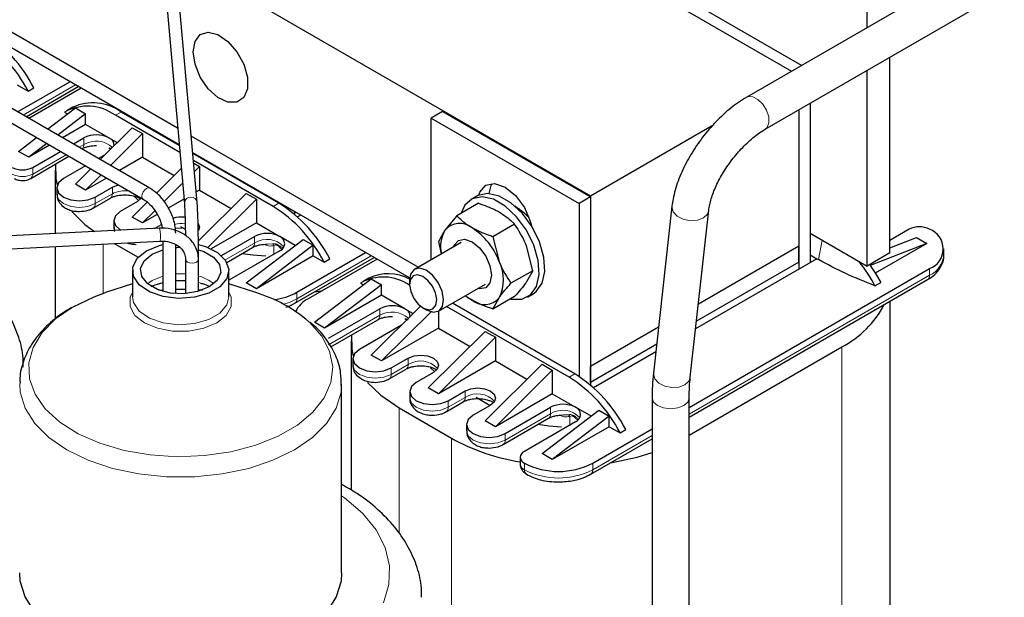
# Model space of a CAD drawing. Header units: millimetres. Extents: x 5 to 418, y 2 to 292.
# Tile 33 of 40: x 364 to 388, y 91 to 105. Entities that reach past the tile are written whole.
import ezdxf

# ---------------------------------------------------------------- set-up
doc = ezdxf.new("R2010")
doc.units = ezdxf.units.MM

msp = doc.modelspace()

# ---------------------------------------------------------------- linework, layer by layer
at = {"color": 7, "linetype": 'Continuous', "lineweight": 25}
for p, q in [((384.7901, 105.1636), (384.7901, 111.4909)), ((372.2362, 110.2462), (382.9153, 104.0813)), ((367.2305, 107.4929), (367.827, 100.7895)), ((368.1458, 100.8179), (367.5492, 107.5213)), ((367.6004, 106.9463), (377.9171, 100.9906)), ((387.7421, 106.8677), (381.8017, 103.4384)), ((379.699, 106.2319), (383.1699, 104.2282)), ((382.2616, 102.6416), (388.2021, 106.071)), ((366.9662, 101.1792), (358.7638, 105.9143)), ((358.6038, 105.6372), (366.8062, 100.902)), ((367.66, 102.6658), (363.2093, 105.2352)), ((367.6968, 102.2527), (363.2093, 104.8433)), ((385.3558, 99.5694), (385.3558, 104.4278)), ((384.7901, 99.2428), (384.7901, 104.1013)), ((363.6819, 103.0751), (364.977, 103.8228)), ((363.6759, 103.7411), (363.9448, 103.5859)), ((363.8937, 102.9529), (365.1888, 103.7005)), ((363.9448, 103.5859), (364.0862, 103.6675)), ((365.2599, 103.6595), (363.9648, 102.9118)), ((383.3759, 103.2849), (383.3759, 99.3244)), ((364.4287, 102.644), (365.1184, 103.1697)), ((365.373, 103.0227), (364.6832, 102.4971)), ((364.8496, 103.0636), (364.9233, 103.021)), ((365.056, 103.1871), (364.9146, 103.1054)), ((365.1184, 103.1697), (365.373, 103.0227)), ((365.373, 102.7614), (365.373, 103.0227)), ((367.6983, 102.2356), (366.2559, 103.0683)), ((374.2401, 103.0806), (373.9573, 102.9173)), ((374.2401, 103.0806), (377.9171, 100.9579)), ((383.0931, 103.1216), (383.0931, 99.1611)), ((383.0931, 103.1216), (383.0931, 99.7326)), ((367.7136, 102.0634), (366.1145, 102.9866)), ((373.9573, 102.9173), (377.6342, 100.7946)), ((373.9573, 99.3971), (373.9573, 102.9173)), ((365.373, 102.7614), (364.7992, 102.4302)), ((365.9528, 102.4267), (365.373, 102.7614)), ((365.7363, 101.8891), (366.5327, 102.6799)), ((366.7872, 102.5329), (365.9909, 101.7422)), ((366.5327, 102.6799), (366.7872, 102.5329)), ((366.7872, 102.5329), (366.7872, 101.945)), ((366.858, 102.7207), (366.8721, 102.7288)), ((366.8862, 102.7044), (366.8862, 102.7206)), ((366.8862, 102.7206), (367.6968, 102.2527)), ((377.9171, 100.9906), (380.9828, 102.7604)), ((363.7042, 102.092), (364.1528, 102.4338)), ((364.4074, 102.2869), (363.9588, 101.945)), ((365.0679, 102.275), (365.3306, 102.4267)), ((365.9528, 102.4267), (366.1583, 102.3081)), ((373.6398, 99.2138), (367.9987, 102.4703)), ((363.9588, 101.945), (363.7042, 102.092)), ((364.4791, 102.2454), (363.9588, 101.945)), ((364.0578, 101.6919), (364.7478, 102.0903)), ((365.2796, 102.1528), (365.2809, 102.1535)), ((373.4252, 98.9457), (368.0355, 102.0572)), ((368.0355, 102.0572), (370.5632, 100.598)), ((370.1752, 100.8057), (368.037, 102.0401)), ((364.0081, 101.4187), (364.9596, 101.9681)), ((365.8647, 102.0166), (365.6901, 101.9158)), ((366.7872, 101.945), (366.2134, 101.6138)), ((366.7872, 101.945), (367.5725, 101.4917)), ((370.0338, 100.724), (368.0523, 101.8679)), ((368.0584, 101.7991), (368.2014, 101.7165)), ((364.6164, 101.6265), (364.6164, 100.0493)), ((365.3701, 101.7311), (364.8215, 101.4144)), ((365.1184, 101.2756), (365.501, 101.6555)), ((367.1327, 101.055), (367.7489, 101.6669)), ((368.2014, 101.7165), (368.0768, 101.5928)), ((368.2014, 101.7165), (368.2014, 101.1286)), ((365.7556, 101.5085), (365.373, 101.1286)), ((365.8934, 101.429), (365.373, 101.1286)), ((367.7816, 101.2997), (367.3225, 100.8438)), ((364.6574, 101.1858), (364.6574, 101.0225)), ((365.373, 101.1286), (365.1184, 101.2756)), ((365.6134, 100.9572), (366.0377, 101.2021)), ((368.2014, 101.1286), (368.1222, 101.0829)), ((368.2014, 101.1286), (368.9867, 100.6753)), ((365.5637, 100.684), (365.988, 100.9289)), ((366.6599, 100.8429), (366.2357, 100.5979)), ((366.5327, 100.4592), (366.9057, 100.8296)), ((366.5931, 100.9592), (366.6926, 100.864)), ((367.8166, 100.9065), (367.4255, 100.6807)), ((367.8275, 100.8191), (367.827, 100.7895)), ((368.1754, 99.8697), (369.3611, 101.0471)), ((369.6156, 100.9001), (368.4098, 99.7027)), ((369.3611, 101.0471), (369.6156, 100.9001)), ((369.6156, 100.9001), (369.6156, 100.3122)), ((375.0958, 100.9781), (374.9544, 100.8965)), ((377.9171, 100.9579), (377.6342, 100.7946)), ((377.9171, 100.9906), (377.9171, 96.7446)), ((377.9171, 100.9579), (377.9171, 96.2845)), ((367.0925, 100.6153), (366.7872, 100.3122)), ((370.5632, 100.598), (370.5632, 100.5298)), ((375.1358, 100.8013), (374.5959, 100.4897)), ((376.1533, 100.6649), (376.1283, 100.6504)), ((377.6342, 100.7946), (377.6342, 96.4959)), ((379.9443, 100.7313), (379.4838, 96.5828)), ((380.3981, 96.4813), (380.8587, 100.6298)), ((366.0716, 100.3694), (366.0716, 100.206)), ((366.7872, 100.3122), (366.5327, 100.4592)), ((367.1527, 100.5232), (366.7872, 100.3122)), ((370.7187, 100.5081), (370.6398, 100.4626)), ((374.5959, 100.4897), (374.3019, 100.1301)), ((367.2125, 100.1804), (361.957, 99.915)), ((366.0716, 100.206), (366.0901, 100.1237)), ((367.0851, 100.174), (367.2596, 100.2747)), ((367.6025, 100.1801), (367.763, 100.1953)), ((367.7269, 100.2268), (367.8507, 100.1554)), ((369.6156, 100.3122), (368.4956, 99.6656)), ((369.6156, 100.3122), (370.1955, 99.9775)), ((376.0339, 100.2828), (375.4941, 99.9712)), ((385.8367, 100.1571), (385.3558, 99.8795)), ((361.9731, 99.5954), (367.2287, 99.8608)), ((367.2296, 99.8614), (367.2287, 99.8608)), ((367.2919, 99.8591), (367.2919, 98.6124)), ((368.748, 99.5011), (369.5732, 99.9775)), ((369.3611, 98.8263), (370.7753, 99.904)), ((370.5802, 99.7554), (370.1955, 99.9775)), ((370.7753, 99.904), (371.0299, 99.7571)), ((374.7079, 99.8304), (373.546, 99.1597)), ((374.2198, 99.5487), (374.1468, 99.8507)), ((375.4941, 99.9712), (375.6491, 99.3523)), ((383.3759, 100.0592), (384.7901, 99.2428)), ((385.3558, 99.6921), (386.0205, 99.953)), ((386.0205, 99.953), (386.2751, 99.806)), ((364.6164, 99.7289), (364.6164, 97.9196)), ((366.0851, 99.803), (366.6795, 99.4599)), ((367.0276, 99.5382), (367.2919, 99.6476)), ((367.6119, 98.5571), (367.6119, 99.7713)), ((368.1776, 99.4076), (368.1776, 99.5872)), ((368.8816, 99.3338), (369.5235, 99.7043)), ((370.1955, 99.6183), (368.9347, 98.8905)), ((371.0299, 99.7571), (369.6156, 98.6794)), ((371.0299, 99.4958), (371.0299, 99.7571)), ((376.483, 99.1254), (376.3279, 99.7442)), ((383.0931, 99.7326), (380.5993, 98.293)), ((383.0931, 99.3407), (383.0931, 99.7326)), ((386.2751, 99.806), (384.8713, 99.255)), ((386.2751, 99.806), (384.9953, 99.0672)), ((386.6973, 99.5039), (386.6973, 99.6672)), ((367.8576, 99.4076), (367.8576, 98.5571)), ((368.1776, 98.6124), (368.1776, 99.4076)), ((371.0299, 99.4958), (369.6156, 98.6794)), ((370.57, 98.3164), (372.5427, 99.4552)), ((370.6197, 98.5896), (372.3309, 99.5774)), ((372.6138, 99.4142), (370.9026, 98.4263)), ((371.0299, 99.4958), (371.2987, 99.3406)), ((371.2987, 99.3406), (371.4401, 99.4222)), ((383.5456, 99.4223), (380.5315, 97.6823)), ((383.0931, 99.3407), (380.5528, 97.8742)), ((383.0931, 99.3407), (383.0931, 99.1611)), ((383.3759, 99.5203), (383.5456, 99.4223)), ((383.5456, 99.4223), (383.582, 99.4013)), ((385.3558, 99.5694), (384.7901, 99.2428)), ((366.5347, 99.13), (366.5347, 98.4767)), ((368.9347, 98.4767), (368.9347, 99.13)), ((376.483, 99.1254), (375.9431, 98.8137)), ((376.483, 99.1254), (376.3279, 98.846)), ((380.3711, 95.7283), (386.3458, 99.1774)), ((371.0581, 97.8467), (372.4723, 98.9244)), ((372.4099, 98.9418), (372.2685, 98.8601)), ((372.4723, 98.9244), (372.7269, 98.7774)), ((373.4217, 98.885), (373.4217, 98.7849)), ((380.3711, 95.4838), (386.2961, 98.9042)), ((366.5347, 98.802), (365.8669, 98.5828)), ((367.0055, 98.7349), (367.0368, 98.7493)), ((367.1922, 98.645), (367.2919, 98.6528)), ((367.6119, 98.6672), (367.8576, 98.6672)), ((369.6026, 98.5828), (368.9347, 98.802)), ((369.6156, 98.6794), (369.3611, 98.8263)), ((371.065, 98.6021), (371.2678, 98.6372)), ((372.7269, 98.7774), (371.3127, 97.6997)), ((372.2035, 98.8183), (372.2773, 98.7757)), ((372.7269, 98.5161), (372.7269, 98.7774)), ((374.146, 98.1204), (375.3078, 98.7912)), ((384.9883, 98.7528), (385.1297, 98.8344)), ((372.7269, 98.5161), (371.3127, 97.6997)), ((373.3067, 98.1814), (372.7269, 98.5161)), ((376.0339, 98.4864), (375.4941, 98.1748)), ((375.4941, 98.1748), (375.6491, 98.4542)), ((376.3543, 98.4715), (376.4957, 98.5532)), ((385.3629, 87.6968), (385.3629, 98.3655)), ((371.4117, 97.4466), (372.6845, 98.1814)), ((372.4723, 97.0302), (373.6951, 98.2444)), ((373.3067, 98.1814), (373.5122, 98.0628)), ((373.7592, 98.2002), (373.8459, 98.1502)), ((374.1411, 98.1177), (374.1411, 97.6997)), ((377.3877, 96.4787), (374.3449, 98.2353)), ((377.5291, 96.5603), (374.4863, 98.3169)), ((371.4635, 97.232), (372.6348, 97.9082)), ((373.9557, 98.1035), (372.7269, 96.8833)), ((371.3127, 97.6997), (371.0581, 97.8467)), ((373.2186, 97.7713), (372.1754, 97.169)), ((374.1411, 97.6997), (372.7269, 96.8833)), ((374.1411, 97.6997), (374.9264, 97.2464)), ((379.6102, 97.722), (377.9171, 96.7446)), ((371.9703, 97.3812), (371.9703, 93.6756)), ((373.8866, 96.2138), (375.3008, 97.6182)), ((375.5553, 97.4712), (374.1411, 96.0669)), ((375.3008, 97.6182), (375.5553, 97.4712)), ((375.5553, 97.4712), (375.5553, 96.8833)), ((379.5637, 97.3032), (377.9171, 96.3526)), ((380.3711, 95.0424), (384.1679, 97.2342)), ((372.0113, 96.9404), (372.0113, 96.7771)), ((372.7269, 96.8833), (372.4723, 97.0302)), ((372.9673, 96.7118), (373.3916, 96.9568)), ((379.5424, 97.1113), (377.9937, 96.2173)), ((372.9176, 96.4387), (373.3419, 96.6836)), ((373.947, 96.7139), (374.0465, 96.6186)), ((375.5553, 96.8833), (374.1411, 96.0669)), ((375.3008, 95.3974), (376.715, 96.8017)), ((375.5553, 96.8833), (376.3406, 96.43)), ((376.9695, 96.6548), (375.5553, 95.2505)), ((376.715, 96.8017), (376.9695, 96.6548)), ((376.9695, 96.6548), (376.9695, 96.0669)), ((377.9171, 96.3526), (377.9171, 96.7446)), ((374.0138, 96.5975), (373.5896, 96.3526)), ((371.7347, 91.6178), (371.7347, 96.3065)), ((374.1411, 96.0669), (373.8866, 96.2138)), ((377.9171, 96.3526), (377.9171, 96.2845)), ((373.4256, 96.124), (373.4256, 95.9607)), ((374.3815, 95.8954), (374.8058, 96.1404)), ((375.0808, 95.9815), (375.428, 95.7811)), ((376.9695, 96.0669), (375.5553, 95.2505)), ((376.9695, 96.0669), (377.5494, 95.7322)), ((379.4511, 95.9637), (379.4511, 80.6119)), ((380.3711, 80.6119), (380.3711, 95.9637)), ((373.1653, 95.7157), (374.4664, 94.9646)), ((374.3318, 95.6222), (374.7561, 95.8672)), ((375.4281, 95.7811), (375.0038, 95.5362)), ((375.7958, 95.079), (376.9271, 95.7322)), ((377.9341, 95.5101), (377.5494, 95.7322)), ((375.746, 94.8058), (376.8774, 95.459)), ((376.715, 94.581), (378.1292, 95.6587)), ((378.3838, 95.5118), (376.9695, 94.4341)), ((378.1292, 95.6587), (378.3838, 95.5118)), ((378.3838, 95.2505), (378.3838, 95.5118)), ((374.8398, 95.3076), (374.8398, 95.1443)), ((375.5553, 95.2505), (375.3008, 95.3974)), ((377.5494, 95.3729), (376.2766, 94.6382)), ((378.3838, 95.2505), (376.9695, 94.4341)), ((377.9736, 94.3443), (379.4511, 95.1972)), ((378.3838, 95.2505), (378.6526, 95.0953)), ((377.9239, 94.0711), (379.4511, 94.9527)), ((378.6526, 95.0953), (378.7941, 95.1769)), ((376.1711, 94.4912), (376.1711, 94.3279)), ((376.9695, 94.4341), (376.715, 94.581))]:
    msp.add_line(p, q, dxfattribs=at)
at = {"color": 7, "linetype": 'Continuous', "lineweight": 18}
for p, q in [((363.8234, 102.9935), (365.1185, 103.7411)), ((366.2559, 103.0683), (366.1145, 102.9866)), ((365.3306, 102.2634), (365.3306, 102.4267)), ((365.2093, 102.1934), (365.3306, 102.2634)), ((364.0578, 101.5286), (364.8893, 102.0086)), ((364.0578, 101.6919), (364.0578, 101.5286)), ((366.0377, 101.0388), (366.0377, 101.2021)), ((365.6134, 100.7939), (366.0377, 101.0388)), ((365.6134, 100.9572), (365.6134, 100.7939)), ((370.0338, 100.724), (370.1752, 100.8057)), ((368.1797, 100.1244), (368.1757, 100.1308)), ((369.5732, 99.8142), (369.5732, 99.9775)), ((383.6753, 99.8864), (383.582, 99.4013)), ((365.8114, 99.7892), (365.8114, 98.5642)), ((368.8445, 99.3935), (369.5732, 99.8142)), ((369.8838, 99.788), (370.0159, 99.7934)), ((370.054, 99.7532), (370.054, 99.5366)), ((370.6197, 98.4263), (372.4724, 99.4958)), ((386.3458, 99.1774), (386.3458, 99.0141)), ((366.9102, 98.8033), (367.0276, 98.8849)), ((367.0276, 98.8849), (367.2919, 98.9943)), ((367.6119, 98.882), (367.8576, 98.882)), ((380.3711, 95.565), (386.3458, 99.0141)), ((368.1776, 98.8345), (368.302, 98.7992)), ((370.6197, 98.5896), (370.6197, 98.4263)), ((372.6845, 98.0181), (372.6845, 98.1814)), ((371.4117, 97.2833), (372.6845, 98.0181)), ((384.1679, 97.2342), (384.1679, 86.0313)), ((373.3916, 96.7935), (373.3916, 96.9568)), ((372.9673, 96.5485), (373.3916, 96.7935)), ((372.9673, 96.7118), (372.9673, 96.5485)), ((377.3877, 96.4787), (377.5291, 96.5603)), ((374.3815, 95.7321), (374.8058, 95.9771)), ((374.8058, 95.9771), (374.8058, 96.1404)), ((373.1653, 95.7157), (373.1653, 92.5934)), ((374.3815, 95.8954), (374.3815, 95.7321)), ((376.9271, 95.5688), (376.9271, 95.7322)), ((375.7958, 94.9157), (376.9271, 95.5688)), ((377.2378, 95.5427), (377.3698, 95.5481)), ((377.408, 95.5079), (377.408, 95.2913)), ((374.4664, 94.9646), (374.4664, 83.7617)), ((375.7958, 95.079), (375.7958, 94.9157)), ((377.9736, 94.181), (379.4511, 95.0339)), ((376.2766, 94.3443), (376.2766, 94.181)), ((377.9736, 94.3443), (377.9736, 94.181))]:
    msp.add_line(p, q, dxfattribs=at)
at = {"color": 7, "linetype": 'Continuous', "lineweight": 25, "flags": 128}
for points in [[(368.0459, 104.5661), (368.0917, 104.8228), (368.223, 104.9919), (368.4221, 105.0506), (368.662, 104.9909), (368.9105, 104.821), (369.1338, 104.5636), (369.3018, 104.2537), (369.3919, 103.9331), (369.3919, 103.645), (369.3018, 103.4284), (369.1338, 103.3125), (368.9105, 103.313), (368.662, 103.4299), (368.4221, 103.6472), (368.223, 103.9357), (368.0917, 104.2565), (368.0459, 104.5661)], [(364.6245, 101.7746), (364.6319, 101.4212), (364.6687, 101.2504)], [(364.8215, 101.4144), (364.7001, 101.3095), (364.6574, 101.1858), (364.7001, 101.062), (364.8215, 100.9572), (365.0031, 100.8871), (365.2174, 100.8625), (365.4317, 100.8871), (365.6134, 100.9572)], [(375.4024, 101.0417), (375.4514, 101.2442), (375.4785, 101.295)], [(366.0377, 101.2021), (366.1804, 101.2572), (366.188, 101.2589)], [(375.1402, 101.0006), (375.1686, 101.0809), (375.3158, 101.2503), (375.536, 101.293), (375.7958, 101.2027), (376.0555, 100.9931), (376.2758, 100.6961), (376.4229, 100.3568), (376.4513, 100.2437)], [(366.7584, 100.9296), (366.7553, 100.9253), (366.6599, 100.8429)], [(375.9306, 98.4268), (375.9461, 98.4232), (376.212, 98.4175), (376.4283, 98.5244), (376.5758, 98.7344), (376.6415, 99.0287), (376.6195, 99.3812), (376.5117, 99.7607), (376.3277, 100.1333), (376.0839, 100.466), (375.8019, 100.7292), (375.5068, 100.8996), (375.2248, 100.9619), (374.981, 100.9107), (374.797, 100.7505), (374.7037, 100.5519)], [(376.4957, 98.5532), (376.5697, 98.6061), (376.7173, 98.816), (376.7829, 99.1103), (376.7609, 99.4629), (376.6531, 99.8423), (376.4691, 100.2149), (376.2253, 100.5476), (375.9433, 100.8108), (375.6482, 100.9812), (375.3662, 101.0435), (375.1224, 100.9923), (375.0958, 100.9781)], [(365.0277, 100.5959), (365.3543, 100.2755), (365.5915, 100.0985)], [(366.2357, 100.5979), (366.1143, 100.4931), (366.0716, 100.3694), (366.1143, 100.2456), (366.2357, 100.1408), (366.2517, 100.1319)], [(376.0362, 100.7357), (376.2644, 100.5756), (376.3959, 100.4387)], [(368.1702, 100.3024), (368.203, 100.2061), (368.1797, 100.1244)], [(374.5164, 99.7199), (374.5318, 99.7605), (374.6359, 99.8803), (374.7917, 99.9106), (374.9755, 99.8467), (375.1593, 99.6984), (375.3151, 99.4882), (375.4192, 99.2482), (375.4558, 99.0149), (375.4192, 98.8237), (375.3151, 98.7039), (375.1593, 98.6736), (375.1163, 98.6806)], [(368.1787, 99.7735), (368.349, 99.7251), (368.6504, 99.5777), (368.8526, 99.3818), (368.9337, 99.1586), (368.8848, 98.9323), (368.7114, 98.7274), (368.432, 98.5662), (368.0771, 98.466), (367.6851, 98.4378), (367.2985, 98.4846), (366.9592, 98.6013), (366.7039, 98.7754), (366.5603, 98.9878), (366.5439, 99.2157), (366.6567, 99.4342), (366.8862, 99.6198), (366.8862, 99.6198)], [(368.1818, 99.6463), (368.3083, 99.6029), (368.5539, 99.4611), (368.7007, 99.2794), (368.7309, 99.0797), (368.641, 98.886), (368.4418, 98.7218), (368.1574, 98.6068), (367.8219, 98.5549), (367.4759, 98.5723), (367.1612, 98.6571), (366.9156, 98.7988), (366.7688, 98.9806), (366.7385, 99.1803), (366.8284, 99.3739), (367.0276, 99.5382), (367.0276, 99.5382)], [(366.8862, 99.6198), (367.2077, 99.7523), (367.2919, 99.7738)], [(367.6119, 99.7029), (367.6476, 99.7051), (367.7138, 99.7071)], [(369.2663, 99.5558), (369.5293, 99.5165), (369.8472, 99.4926)], [(374.2327, 98.6183), (374.1365, 98.8294), (373.9961, 99.0117), (373.8328, 99.1374), (373.6715, 99.1874), (373.5368, 99.154), (373.4491, 99.0424), (373.4217, 98.885)], [(384.8713, 99.255), (385.004, 99.053), (385.1297, 98.8344)], [(374.067, 98.5727), (373.9904, 98.7407), (373.8787, 98.8857), (373.7488, 98.9857), (373.6205, 99.0255), (373.5133, 98.999), (373.4435, 98.9102), (373.4219, 98.7727), (373.4516, 98.6073), (373.5281, 98.4394), (373.6399, 98.2943), (373.7698, 98.1943), (373.8981, 98.1545), (374.0053, 98.1811), (374.075, 98.2698), (374.0967, 98.4074), (374.067, 98.5727)], [(368.1776, 98.6528), (368.2393, 98.6482), (368.2772, 98.645)], [(373.8459, 98.1502), (373.8592, 98.1427), (374.0205, 98.0927), (374.1552, 98.1261), (374.2428, 98.2377), (374.27, 98.4105), (374.2327, 98.6183)], [(365.0629, 98.2291), (365.5829, 98.4797), (365.8669, 98.5828)], [(374.8145, 98.5063), (374.874, 98.4602), (374.9755, 98.3939)], [(371.9784, 97.5293), (371.9858, 97.1759), (372.0227, 97.0051)], [(372.1754, 97.169), (372.054, 97.0642), (372.0113, 96.9404), (372.054, 96.8167), (372.1754, 96.7118), (372.357, 96.6418), (372.5713, 96.6172), (372.7856, 96.6418), (372.9673, 96.7118)], [(373.3916, 96.9568), (373.5343, 97.0118), (373.7027, 97.0312), (373.8711, 97.0118), (374.0138, 96.9568), (374.1092, 96.8744), (374.1427, 96.7772), (374.1092, 96.68), (374.0138, 96.5975)], [(372.3817, 96.3505), (372.7082, 96.0302), (373.1653, 95.7157)], [(373.5896, 96.3526), (373.4682, 96.2477), (373.4256, 96.124), (373.4682, 96.0003), (373.5896, 95.8954), (373.7713, 95.8254), (373.9856, 95.8008), (374.1999, 95.8254), (374.3815, 95.8954)], [(374.8058, 96.1404), (374.9485, 96.1954), (375.1169, 96.2148), (375.2853, 96.1954), (375.4281, 96.1404), (375.5234, 96.058), (375.5569, 95.9607), (375.5234, 95.8635), (375.4281, 95.7811)], [(375.0038, 95.5362), (374.8824, 95.4313), (374.8398, 95.3076), (374.8824, 95.1839), (375.0038, 95.079), (375.1855, 95.009), (375.3998, 94.9843), (375.6141, 95.009), (375.7958, 95.079)], [(376.6202, 95.3105), (376.8832, 95.2712), (377.2011, 95.2473)], [(378.4189, 94.3568), (379.0757, 94.4954), (379.4511, 94.6106)], [(371.7347, 91.6178), (371.7195, 91.4165), (371.5984, 91.0201), (371.36, 90.6419), (371.0113, 90.2933), (370.5632, 89.985), (370.029, 89.7262), (369.4252, 89.525), (368.77, 89.3873), (368.0834, 89.3174), (367.3861, 89.3174), (366.6995, 89.3873), (366.0443, 89.525), (365.4404, 89.7262), (364.9063, 89.985), (364.4581, 90.2933), (364.1095, 90.6419), (363.871, 91.0201), (363.75, 91.4165), (363.7347, 91.6178)]]:
    msp.add_lwpolyline(points, dxfattribs=at)
at = {"color": 7, "linetype": 'Continuous', "lineweight": 18, "flags": 128}
for points in [[(381.8017, 103.4384), (381.839, 103.4538), (381.9539, 103.4496), (382.0807, 103.383), (382.2, 103.2642), (382.2937, 103.1112), (382.3475, 102.9474), (382.3532, 102.7977), (382.31, 102.6849), (382.2629, 102.6423)], [(366.7731, 100.9753), (366.7817, 101.0302), (366.8062, 101.0868), (366.8429, 101.1363), (366.8862, 101.1712), (366.9295, 101.1863), (366.9662, 101.1792), (366.9662, 101.1791)], [(364.6574, 101.0225), (364.7001, 100.8987), (364.8215, 100.7939), (365.0031, 100.7238), (365.2174, 100.6992), (365.4317, 100.7238), (365.6134, 100.7939)], [(366.8056, 100.9024), (366.7817, 100.9303), (366.7731, 100.9753)], [(379.9443, 100.7312), (379.943, 100.7097), (379.977, 100.5883), (380.0756, 100.4809), (380.2238, 100.4039), (380.3991, 100.369), (380.5747, 100.3816), (380.724, 100.4396), (380.8241, 100.5344), (380.8584, 100.6276)], [(367.9044, 99.3423), (367.8698, 99.3723), (367.8576, 99.4076), (367.8576, 99.4091)], [(368.1776, 99.4076), (368.1654, 99.3723), (368.1307, 99.3423), (368.0788, 99.3223), (368.0176, 99.3153), (367.9563, 99.3223), (367.9044, 99.3423)], [(367.6119, 99.0496), (367.6476, 99.0518), (367.8576, 99.0496)], [(367.1674, 98.7992), (367.2307, 98.8185), (367.2919, 98.8345)], [(368.9347, 98.5967), (368.9929, 98.4651), (368.9929, 98.235), (368.8697, 98.0162), (368.6355, 97.8301), (368.313, 97.6948), (367.934, 97.6237), (367.5355, 97.6237), (367.1564, 97.6948), (366.834, 97.8301), (366.5998, 98.0162), (366.4766, 98.235), (366.4766, 98.4651), (366.5347, 98.5967)], [(368.9347, 98.4767), (368.8848, 98.2791), (368.7114, 98.0742), (368.432, 97.9129), (368.0771, 97.8128), (367.6851, 97.7846), (367.2985, 97.8314), (366.9592, 97.9481), (366.7039, 98.1221), (366.5603, 98.3346), (366.5347, 98.4767)], [(370.2926, 98.2922), (370.4379, 98.3401), (370.6197, 98.4263)], [(370.9215, 97.8587), (370.9342, 97.8472), (371.2417, 97.4987), (371.4365, 97.1242), (371.5124, 96.7356), (371.4668, 96.3454), (371.3013, 95.9662), (371.0211, 95.6101), (370.6353, 95.2887), (370.1563, 95.0121), (369.5995, 94.7894), (368.9827, 94.6277), (368.3258, 94.5321), (367.6499, 94.5058), (366.9768, 94.5496), (366.328, 94.6621), (365.7244, 94.8396), (365.1854, 95.0765), (364.7284, 95.3652), (364.368, 95.6963), (364.1158, 96.0593), (363.9799, 96.4424), (363.9647, 96.8334), (364.0707, 97.2196), (364.2944, 97.5887), (364.6287, 97.9289), (365.0629, 98.2291), (365.0629, 98.2291)], [(372.0113, 96.7771), (372.054, 96.6534), (372.1754, 96.5485), (372.357, 96.4785), (372.5713, 96.4539), (372.7856, 96.4785), (372.9673, 96.5485)], [(379.4838, 96.5828), (379.4825, 96.5612), (379.5165, 96.4397), (379.6151, 96.3323), (379.7633, 96.2554), (379.9385, 96.2205), (380.1142, 96.233), (380.2634, 96.2911), (380.3636, 96.3858), (380.3981, 96.4813)], [(371.7345, 96.2837), (371.7195, 96.1053), (371.5984, 95.7089), (371.36, 95.3306), (371.0113, 94.9821), (370.5632, 94.6737), (370.029, 94.415), (369.4252, 94.2137), (368.77, 94.0761), (368.0834, 94.0062), (367.3861, 94.0062), (366.6995, 94.0761), (366.0443, 94.2137), (365.4404, 94.415), (364.9063, 94.6737), (364.4581, 94.9821), (364.1095, 95.3306), (363.871, 95.7089), (363.75, 96.1053), (363.7349, 96.3278)], [(373.4256, 95.9607), (373.4682, 95.837), (373.5896, 95.7321), (373.7713, 95.6621), (373.9856, 95.6374), (374.1999, 95.6621), (374.3815, 95.7321)], [(379.4511, 95.9636), (379.4861, 95.8621), (379.5858, 95.7759), (379.7351, 95.7184), (379.9111, 95.6982), (380.0871, 95.7184), (380.2364, 95.7759), (380.3361, 95.8621), (380.3711, 95.9634)], [(374.8398, 95.1443), (374.8824, 95.0206), (375.0038, 94.9157), (375.1855, 94.8456), (375.3998, 94.821), (375.6141, 94.8456), (375.7958, 94.9157)], [(371.7347, 93.5359), (371.8091, 93.483), (372.2546, 93.1021), (372.5941, 92.6864), (372.8197, 92.2457), (372.9261, 91.7902), (372.9109, 91.3307), (372.7743, 90.8779)]]:
    msp.add_lwpolyline(points, dxfattribs=at)
at = {"color": 7, "linetype": 'Continuous', "lineweight": 25}
for centre, radius, start, end in [((360.8081, 101.988), 3.5203, 26.99584, 57.87853), ((360.9495, 102.0696), 3.5203, 26.99584, 57.87853), ((365.5545, 102.103), 1.1932, 53.99427, 114.69527), ((365.4226, 102.0491), 1.1652, 53.57487, 119.45946), ((365.6417, 101.8262), 0.6763, 62.60967, 117.39033), ((365.8749, 102.236), 0.206, 358.66563, 67.77661), ((363.8032, 102.1832), 0.5533, 242.60967, 297.39033), ((368.3035, 97.8243), 3.5203, 26.99584, 57.87853), ((368.162, 97.7426), 3.5203, 26.99584, 57.87853), ((367.7625, 99.7436), 0.7168, 83.42216, 108.28966), ((375.0076, 99.7258), 0.8133, 150.19409, 192.80005), ((374.6695, 99.8158), 0.4837, 50.75183, 139.4672), ((374.065, 98.7687), 1.6882, 20.22711, 57.36203), ((386.0912, 99.6658), 0.5533, 62.60967, 117.39033), ((386.1599, 99.6672), 0.5239, 290.78342, 69.21658), ((369.8843, 99.377), 0.6763, 62.60967, 117.39033), ((370.1273, 99.7979), 0.1921, 290.78342, 69.21658), ((374.7509, 98.9033), 1.0043, 333.43643, 26.56357), ((381.3727, 96.8203), 4.0996, 28.12331, 38.20766), ((372.7721, 97.821), 1.148, 55.51996, 119.69025), ((372.8938, 97.9279), 1.1234, 61.90801, 115.51475), ((368.5168, 95.0419), 3.7036, 49.51238, 72.95297), ((369.8555, 99.9832), 1.5894, 277.32756, 298.73786), ((371.2339, 97.7845), 0.7223, 117.3047, 152.81969), ((375.2815, 98.7685), 0.4837, 230.75183, 319.4672), ((372.9956, 97.5809), 0.6763, 62.60967, 117.39033), ((373.2288, 97.9907), 0.206, 358.66563, 67.77661), ((383.0049, 99.4542), 2.5061, 297.6494, 332.15106), ((375.5159, 93.4973), 3.5203, 26.99584, 57.87853), ((375.6574, 93.579), 3.5203, 26.99584, 57.87853), ((377.2382, 95.1317), 0.6763, 62.60967, 117.39033), ((377.4812, 95.5525), 0.1921, 290.78342, 69.21658), ((377.0122, 99.57), 5.2621, 241.06663, 260.80314), ((376.3324, 94.4912), 0.1572, 110.78342, 249.21658), ((377.1251, 95.9819), 1.8444, 242.60967, 297.39033)]:
    msp.add_arc(centre, radius, start, end, dxfattribs=at)
at = {"color": 7, "linetype": 'Continuous', "lineweight": 18}
for centre, radius, start, end in [((365.6348, 101.7288), 0.6151, 48.7328, 119.64419), ((365.2164, 102.2489), 0.1151, 304.05635, 7.25583), ((363.8032, 102.0199), 0.5533, 242.60967, 297.39033), ((363.9436, 101.5141), 0.1151, 304.026, 7.25888), ((366.3489, 100.4319), 0.682, 81.22705, 117.15186), ((365.9166, 101.0271), 0.1216, 307.02469, 5.50379), ((367.9865, 100.7956), 0.1608, 7.93775, 171.59902), ((365.4994, 100.7793), 0.115, 303.81927, 7.27959), ((366.284, 99.9708), 0.9519, 353.39551, 12.71733), ((367.7627, 99.5664), 0.7306, 83.204, 104.2688), ((369.8801, 99.342), 0.5631, 41.64207, 123.02644), ((369.4556, 99.8012), 0.1183, 305.01333, 6.29885), ((369.9779, 99.7192), 0.0834, 24.10834, 62.89679), ((386.0967, 99.5638), 0.6035, 294.37466, 354.3052), ((367.9307, 98.0239), 1.0014, 51.11508, 75.72558), ((386.2316, 98.9996), 0.1151, 304.05635, 7.25583), ((370.506, 98.4116), 0.1147, 303.24436, 7.3368), ((372.5703, 98.0035), 0.1151, 304.05635, 7.25583), ((372.9887, 97.4835), 0.6151, 48.7328, 119.64419), ((373.2705, 96.7818), 0.1216, 307.02469, 5.50379), ((373.6985, 96.3213), 0.5631, 41.64207, 123.02644), ((372.8533, 96.534), 0.115, 303.81927, 7.27959), ((374.6848, 95.9654), 0.1216, 307.02469, 5.50379), ((375.1127, 95.5049), 0.5631, 41.64207, 123.02644), ((374.2675, 95.7176), 0.115, 303.81927, 7.27959), ((376.8095, 95.5559), 0.1183, 305.01333, 6.29885), ((377.2341, 95.0967), 0.5631, 41.64207, 123.02644), ((377.3318, 95.4738), 0.0834, 24.10834, 62.89679), ((375.6817, 94.9012), 0.115, 303.81927, 7.27959), ((376.3513, 94.3459), 0.1811, 185.6948, 245.62534), ((376.3906, 94.1664), 0.1149, 172.71428, 236.24209), ((377.1251, 95.8186), 1.8444, 242.60967, 297.39033), ((377.8599, 94.1663), 0.1147, 303.24436, 7.3368)]:
    msp.add_arc(centre, radius, start, end, dxfattribs=at)
at = {"color": 7, "linetype": 'Continuous', "lineweight": 25}
for points, knots in [([(381.8017, 103.4384), (381.7329, 103.3962), (381.5346, 103.2747), (381.2147, 103.0141), (380.8604, 102.648), (380.5459, 102.2372), (380.2829, 101.7993), (380.0837, 101.3502), (379.98, 100.9925), (379.9524, 100.7907), (379.9443, 100.7313)], [0, 0, 0, 0, 0.0768626, 0.2217192, 0.3649235, 0.5072376, 0.6497389, 0.7932707, 0.9391944, 1, 1, 1, 1]), ([(380.8587, 100.6298), (380.8651, 100.675), (380.8837, 100.8048), (380.9632, 101.0674), (381.1182, 101.4061), (381.3328, 101.755), (381.5931, 102.0859), (381.8786, 102.3716), (382.1073, 102.5486), (382.2295, 102.6223), (382.2616, 102.6416)], [0, 0, 0, 0, 0.0746413, 0.2141638, 0.3576398, 0.5045147, 0.6530388, 0.8014761, 0.9478136, 1, 1, 1, 1]), ([(365.2841, 102.1532), (365.2913, 102.158), (365.3154, 102.174), (365.3804, 102.1985), (365.4898, 102.2282), (365.5825, 102.2332), (365.6417, 102.2363)], [0, 0, 0, 0, 0.103304, 0.344459, 0.580765, 1, 1, 1, 1]), ([(365.9529, 102.1782), (365.9592, 102.1748), (365.9721, 102.1678), (365.9852, 102.1546), (365.9895, 102.1447), (365.9908, 102.1418)], [0, 0, 0, 0, 0.3979237, 0.8254343, 1, 1, 1, 1]), ([(363.5984, 101.4187), (363.6317, 101.4033), (363.7036, 101.37), (363.8358, 101.361), (363.9415, 101.3834), (363.9959, 101.4123), (364.0081, 101.4187)], [0, 0, 0, 0, 0.2600261, 0.560614, 0.9017871, 1, 1, 1, 1]), ([(367.6119, 100.0608), (367.6094, 100.1116), (367.6024, 100.2571), (367.5273, 100.5144), (367.3721, 100.8027), (367.1765, 101.0368), (367.0315, 101.135), (366.9662, 101.1792)], [0, 0, 0, 0, 0.1230092, 0.352371, 0.5814477, 0.8116188, 1, 1, 1, 1]), ([(364.6644, 101.025), (364.663, 101.0013), (364.6584, 100.925), (364.722, 100.8027), (364.8285, 100.703), (364.9535, 100.6406), (365.0797, 100.6046), (365.1717, 100.6), (365.2174, 100.5977)], [0, 0, 0, 0, 0.0927482, 0.2992919, 0.5163108, 0.6678426, 0.8350281, 1, 1, 1, 1]), ([(365.9912, 100.9286), (365.9984, 100.9334), (366.0225, 100.9494), (366.0875, 100.9739), (366.1969, 101.0036), (366.2896, 101.0086), (366.3488, 101.0117)], [0, 0, 0, 0, 0.103304, 0.344459, 0.580765, 1, 1, 1, 1]), ([(366.3488, 101.0117), (366.4075, 101.0087), (366.489, 101.0044), (366.5935, 100.979), (366.6657, 100.9531), (366.7191, 100.9253), (366.7359, 100.9114), (366.74, 100.908)], [0, 0, 0, 0, 0.3613423, 0.5023405, 0.7209019, 0.931977, 1, 1, 1, 1]), ([(366.8062, 100.902), (366.8352, 100.8834), (366.9144, 100.8325), (367.0494, 100.6958), (367.1793, 100.4953), (367.259, 100.3085), (367.2717, 100.2108), (367.2755, 100.181)], [0, 0, 0, 0, 0.1387178, 0.3796395, 0.6314854, 0.8871987, 1, 1, 1, 1]), ([(368.1776, 99.5872), (368.1775, 99.6307), (368.1772, 99.7582), (368.1743, 100.0074), (368.168, 100.3075), (368.1596, 100.5737), (368.152, 100.7387), (368.1473, 100.7986), (368.1458, 100.8179)], [0, 0, 0, 0, 0.1032451, 0.3028656, 0.503011, 0.7032873, 0.9042761, 1, 1, 1, 1]), ([(365.2174, 100.5977), (365.2927, 100.6042), (365.3966, 100.6131), (365.5089, 100.6528), (365.5461, 100.6772), (365.5611, 100.6871)], [0, 0, 0, 0, 0.6102087, 0.8426441, 1, 1, 1, 1]), ([(367.827, 100.7895), (367.8284, 100.7717), (367.8322, 100.723), (367.8395, 100.5694), (367.8472, 100.326), (367.8523, 100.1168), (367.8536, 100.0117), (367.8537, 100.0019)], [0, 0, 0, 0, 0.1473419, 0.4011915, 0.6836838, 0.9705824, 1, 1, 1, 1]), ([(375.1358, 100.8013), (375.2808, 100.751), (375.4658, 100.6867), (375.6208, 100.6008), (375.6543, 100.5822)], [0, 0, 0, 0, 0.7835636, 1, 1, 1, 1]), ([(375.6543, 100.5822), (375.7681, 100.5059), (375.9088, 100.4116), (376.0138, 100.3035), (376.0339, 100.2828)], [0, 0, 0, 0, 0.8086687, 1, 1, 1, 1]), ([(374.9755, 100.1903), (374.9433, 100.2097), (374.7944, 100.2992), (374.6831, 100.406), (374.5959, 100.4897)], [0, 0, 0, 0, 0.2164364, 1, 1, 1, 1]), ([(366.0787, 100.2086), (366.0755, 100.1844), (366.0706, 100.1467), (366.088, 100.1138), (366.0942, 100.102)], [0, 0, 0, 0, 0.6396674, 1, 1, 1, 1]), ([(368.1776, 99.4076), (368.1738, 99.4614), (368.1638, 99.606), (368.0587, 99.8259), (367.8519, 100.0266), (367.5786, 100.1529), (367.353, 100.1853), (367.2314, 100.181), (367.2125, 100.1804)], [0, 0, 0, 0, 0.12370058, 0.33281496, 0.54179942, 0.75379737, 0.96173888, 1, 1, 1, 1]), ([(374.3019, 100.1301), (374.2966, 100.1226), (374.2218, 100.0152), (374.183, 99.93), (374.1468, 99.8507)], [0, 0, 0, 0, 0.0701503, 1, 1, 1, 1]), ([(375.4941, 99.9712), (375.4582, 99.9828), (375.271, 100.0434), (375.1076, 100.1246), (374.9755, 100.1903)], [0, 0, 0, 0, 0.1913313, 1, 1, 1, 1]), ([(376.3279, 99.7442), (376.3226, 99.7579), (376.2457, 99.9527), (376.136, 100.1238), (376.0339, 100.2828)], [0, 0, 0, 0, 0.07015027, 1, 1, 1, 1]), ([(367.2287, 99.8608), (367.2709, 99.861), (367.3896, 99.8614), (367.5747, 99.8105), (367.7436, 99.6971), (367.8415, 99.5554), (367.8526, 99.4536), (367.8576, 99.4076)], [0, 0, 0, 0, 0.1234783, 0.3475365, 0.5747284, 0.8078358, 1, 1, 1, 1]), ([(366.4022, 99.8191), (366.433, 99.8092), (366.506, 99.7859), (366.5856, 99.783), (366.6316, 99.7813)], [0, 0, 0, 0, 0.4223, 1, 1, 1, 1]), ([(369.5267, 99.704), (369.5339, 99.7088), (369.5581, 99.7248), (369.6231, 99.7492), (369.7325, 99.779), (369.8251, 99.7839), (369.8843, 99.7871)], [0, 0, 0, 0, 0.1034916, 0.3445961, 0.5808527, 1, 1, 1, 1]), ([(363.821, 96.7321), (363.8212, 96.8278), (363.8217, 97.0982), (363.7033, 97.5353), (363.4817, 98.0273), (363.1579, 98.4914), (362.7372, 98.9213), (362.2953, 99.2722), (361.9657, 99.4552), (361.8352, 99.5276)], [0, 0, 0, 0, 0.0849791, 0.24021036, 0.39616274, 0.55565174, 0.72012376, 0.88926386, 1, 1, 1, 1]), ([(375.6491, 99.3523), (375.6545, 99.3387), (375.7313, 99.1438), (375.8411, 98.9728), (375.9431, 98.8137)], [0, 0, 0, 0, 0.07015027, 1, 1, 1, 1]), ([(384.9883, 98.7528), (384.7418, 98.8512), (384.2472, 99.0487), (383.8042, 99.2835), (383.582, 99.4013)], [0, 0, 0, 0, 0.4983241, 1, 1, 1, 1]), ([(386.2922, 98.9074), (386.3256, 98.9258), (386.4237, 98.9801), (386.5531, 99.1034), (386.6591, 99.2798), (386.7114, 99.4266), (386.6954, 99.5014), (386.6944, 99.5058)], [0, 0, 0, 0, 0.1384982, 0.4072888, 0.6860643, 0.9813268, 1, 1, 1, 1]), ([(367.6119, 98.8788), (367.6224, 98.8803), (367.7021, 98.8914), (367.7853, 98.8826), (367.8576, 98.8749)], [0, 0, 0, 0, 0.1315625, 1, 1, 1, 1]), ([(367.0455, 98.752), (367.0491, 98.7538), (367.1104, 98.7847), (367.194, 98.8057), (367.2727, 98.8254)], [0, 0, 0, 0, 0.0590973, 1, 1, 1, 1]), ([(368.229, 98.8169), (368.2467, 98.8135), (368.3344, 98.7965), (368.3968, 98.7626), (368.4466, 98.7356)], [0, 0, 0, 0, 0.2015565, 1, 1, 1, 1]), ([(375.6491, 98.4542), (375.6545, 98.4618), (375.7313, 98.5702), (375.8411, 98.6964), (375.9431, 98.8137)], [0, 0, 0, 0, 0.0701503, 1, 1, 1, 1]), ([(376.3279, 98.846), (376.3226, 98.8384), (376.2457, 98.73), (376.136, 98.6038), (376.0339, 98.4864)], [0, 0, 0, 0, 0.07015027, 1, 1, 1, 1]), ([(374.9755, 98.3939), (374.9424, 98.4129), (374.8821, 98.4474), (374.8366, 98.4887), (374.8161, 98.5073)], [0, 0, 0, 0, 0.5494165, 1, 1, 1, 1]), ([(375.4941, 98.1748), (375.4582, 98.1864), (375.271, 98.247), (375.1076, 98.3283), (374.9755, 98.3939)], [0, 0, 0, 0, 0.1913313, 1, 1, 1, 1]), ([(365.0306, 98.2141), (364.9432, 98.1607), (364.6919, 98.0072), (364.3386, 97.7083), (364.0236, 97.3199), (363.8234, 96.8975), (363.7308, 96.5665), (363.7434, 96.3742), (363.746, 96.3343)], [0, 0, 0, 0, 0.1171564, 0.3369816, 0.5558692, 0.7446315, 0.9469389, 1, 1, 1, 1]), ([(370.3453, 98.2185), (370.3936, 98.2344), (370.4743, 98.261), (370.5398, 98.3028), (370.5661, 98.3196)], [0, 0, 0, 0, 0.5991232, 1, 1, 1, 1]), ([(372.638, 97.9079), (372.6452, 97.9127), (372.6693, 97.9287), (372.7343, 97.9531), (372.8437, 97.9829), (372.9364, 97.9878), (372.9956, 97.991)], [0, 0, 0, 0, 0.103304, 0.344459, 0.580765, 1, 1, 1, 1]), ([(373.3069, 97.9329), (373.3131, 97.9295), (373.326, 97.9225), (373.3391, 97.9093), (373.3434, 97.8994), (373.3447, 97.8965)], [0, 0, 0, 0, 0.3979237, 0.8254343, 1, 1, 1, 1]), ([(371.7233, 96.277), (371.7239, 96.383), (371.7252, 96.6334), (371.6023, 97.0178), (371.3777, 97.408), (371.1561, 97.6836), (370.9893, 97.8126), (370.955, 97.8391)], [0, 0, 0, 0, 0.1811827, 0.4279545, 0.6765286, 0.9334113, 1, 1, 1, 1]), ([(372.0184, 96.7797), (372.0169, 96.756), (372.0123, 96.6797), (372.076, 96.5574), (372.1824, 96.4577), (372.3074, 96.3953), (372.4336, 96.3593), (372.5256, 96.3547), (372.5713, 96.3524)], [0, 0, 0, 0, 0.0927482, 0.2992919, 0.5163108, 0.6678426, 0.8350281, 1, 1, 1, 1]), ([(373.3451, 96.6833), (373.3523, 96.6881), (373.3765, 96.7041), (373.4414, 96.7285), (373.5508, 96.7583), (373.6435, 96.7632), (373.7027, 96.7664)], [0, 0, 0, 0, 0.103304, 0.344459, 0.580765, 1, 1, 1, 1]), ([(373.7027, 96.7664), (373.7614, 96.7633), (373.8429, 96.7591), (373.9474, 96.7336), (374.0196, 96.7078), (374.0731, 96.68), (374.0898, 96.6661), (374.0939, 96.6627)], [0, 0, 0, 0, 0.3613423, 0.5023405, 0.7209019, 0.931977, 1, 1, 1, 1]), ([(372.5713, 96.3524), (372.6466, 96.3589), (372.7505, 96.3678), (372.8629, 96.4075), (372.9, 96.4319), (372.915, 96.4417)], [0, 0, 0, 0, 0.6102087, 0.8426441, 1, 1, 1, 1]), ([(379.4838, 96.5828), (379.4739, 96.4792), (379.4549, 96.2796), (379.4524, 96.0664), (379.4511, 95.9637)], [0, 0, 0, 0, 0.51873195, 1, 1, 1, 1]), ([(380.3711, 95.9637), (380.3724, 96.0576), (380.3748, 96.2386), (380.3905, 96.4024), (380.3981, 96.4813)], [0, 0, 0, 0, 0.5186333, 1, 1, 1, 1]), ([(373.4326, 95.9632), (373.4311, 95.9396), (373.4265, 95.8633), (373.4902, 95.741), (373.5966, 95.6413), (373.7217, 95.5789), (373.8478, 95.5429), (373.9398, 95.5383), (373.9856, 95.536)], [0, 0, 0, 0, 0.0927482, 0.2992919, 0.5163108, 0.6678426, 0.8350281, 1, 1, 1, 1]), ([(374.7593, 95.8669), (374.7666, 95.8717), (374.7907, 95.8876), (374.8557, 95.9121), (374.9651, 95.9419), (375.0577, 95.9468), (375.1169, 95.95)], [0, 0, 0, 0, 0.103304, 0.344459, 0.580765, 1, 1, 1, 1]), ([(375.1169, 95.95), (375.1756, 95.9469), (375.2571, 95.9427), (375.3617, 95.9172), (375.4338, 95.8914), (375.4873, 95.8636), (375.504, 95.8497), (375.5081, 95.8463)], [0, 0, 0, 0, 0.3613423, 0.5023405, 0.7209019, 0.931977, 1, 1, 1, 1]), ([(373.9856, 95.536), (374.0608, 95.5425), (374.1647, 95.5514), (374.2771, 95.5911), (374.3142, 95.6155), (374.3292, 95.6253)], [0, 0, 0, 0, 0.6102087, 0.8426441, 1, 1, 1, 1]), ([(376.8806, 95.4586), (376.8878, 95.4634), (376.912, 95.4794), (376.977, 95.5039), (377.0864, 95.5337), (377.179, 95.5386), (377.2382, 95.5418)], [0, 0, 0, 0, 0.1034916, 0.3445961, 0.5808527, 1, 1, 1, 1]), ([(374.8468, 95.1468), (374.8454, 95.1232), (374.8407, 95.0469), (374.9044, 94.9246), (375.0108, 94.8249), (375.1359, 94.7625), (375.262, 94.7265), (375.3541, 94.7219), (375.3998, 94.7196)], [0, 0, 0, 0, 0.0927482, 0.2992919, 0.5163108, 0.6678426, 0.8350281, 1, 1, 1, 1]), ([(375.3998, 94.7196), (375.475, 94.7261), (375.5789, 94.735), (375.6913, 94.7747), (375.7284, 94.7991), (375.7434, 94.8089)], [0, 0, 0, 0, 0.6102087, 0.8426441, 1, 1, 1, 1]), ([(376.173, 94.3279), (376.1724, 94.3242), (376.1661, 94.2855), (376.191, 94.2144), (376.2438, 94.128), (376.2982, 94.0905), (376.3263, 94.0711)], [0, 0, 0, 0, 0.03572783, 0.37371749, 0.67632151, 1, 1, 1, 1]), ([(376.3276, 94.0721), (376.3847, 94.0419), (376.4934, 93.9844), (376.6881, 93.9251), (376.8974, 93.8844), (377.0492, 93.8792), (377.1251, 93.8766)], [0, 0, 0, 0, 0.2514585, 0.4779669, 0.7390085, 1, 1, 1, 1]), ([(377.1251, 93.8766), (377.2523, 93.8834), (377.4281, 93.8929), (377.6635, 93.9547), (377.809, 94.005), (377.8935, 94.0577), (377.92, 94.0743)], [0, 0, 0, 0, 0.4359117, 0.6026774, 0.8754509, 1, 1, 1, 1]), ([(373.7205, 91.0172), (373.7207, 91.1129), (373.7212, 91.3833), (373.6028, 91.8204), (373.3811, 92.3124), (373.0574, 92.7766), (372.6367, 93.2065), (372.1948, 93.5574), (371.8652, 93.7404), (371.7347, 93.8127)], [0, 0, 0, 0, 0.0849791, 0.24021036, 0.39616274, 0.55565174, 0.72012376, 0.88926386, 1, 1, 1, 1])]:
    msp.add_open_spline(points, degree=3, knots=knots, dxfattribs=at)
at = {"color": 7, "linetype": 'Continuous', "lineweight": 18}
for points, knots in [([(365.958, 102.1802), (365.9625, 102.1778), (365.9715, 102.173), (365.9932, 102.1671), (366.0039, 102.1642)], [0, 0, 0, 0, 0.5092887, 1, 1, 1, 1]), ([(369.7875, 99.7884), (369.8323, 99.7688), (369.9295, 99.7264), (370.0104, 99.7439), (370.054, 99.7532)], [0, 0, 0, 0, 0.4611472, 1, 1, 1, 1]), ([(370.0159, 99.7934), (370.0342, 99.7952), (370.0678, 99.7984), (370.1253, 99.7861), (370.1821, 99.7541), (370.2268, 99.7175), (370.2585, 99.6988), (370.269, 99.6927)], [0, 0, 0, 0, 0.2395253, 0.4402663, 0.6402124, 0.8808162, 1, 1, 1, 1]), ([(370.2761, 99.6436), (370.2607, 99.6525), (370.2287, 99.6711), (370.188, 99.7127), (370.1542, 99.7452), (370.128, 99.7606), (370.1149, 99.7654), (370.102, 99.7674), (370.079, 99.7658), (370.065, 99.7588), (370.054, 99.7532)], [0, 0, 0, 0, 0.1881472, 0.3921609, 0.5955923, 0.6454171, 0.6938427, 0.7439424, 0.7985072, 1, 1, 1, 1]), ([(373.3119, 97.9349), (373.3165, 97.9321), (373.3257, 97.9266), (373.3552, 97.9232), (373.377, 97.9073), (373.3869, 97.9001)], [0, 0, 0, 0, 0.3616918, 0.71019, 1, 1, 1, 1]), ([(377.1415, 95.543), (377.1863, 95.5235), (377.2834, 95.4811), (377.3643, 95.4985), (377.408, 95.5079)], [0, 0, 0, 0, 0.4611472, 1, 1, 1, 1]), ([(377.3698, 95.5481), (377.3881, 95.5499), (377.4217, 95.553), (377.4792, 95.5408), (377.536, 95.5088), (377.5808, 95.4722), (377.6124, 95.4535), (377.6229, 95.4473)], [0, 0, 0, 0, 0.2395253, 0.4402663, 0.6402124, 0.8808162, 1, 1, 1, 1]), ([(377.6013, 95.4167), (377.5958, 95.42), (377.5739, 95.4334), (377.5421, 95.4677), (377.5081, 95.4999), (377.482, 95.5153), (377.4688, 95.5201), (377.4559, 95.5221), (377.4329, 95.5205), (377.4189, 95.5135), (377.408, 95.5079)], [0, 0, 0, 0, 0.077265, 0.3091428, 0.5403587, 0.5969884, 0.652028, 0.7089703, 0.7709875, 1, 1, 1, 1])]:
    msp.add_open_spline(points, degree=3, knots=knots, dxfattribs=at)

doc.saveas('drawing.dxf')
